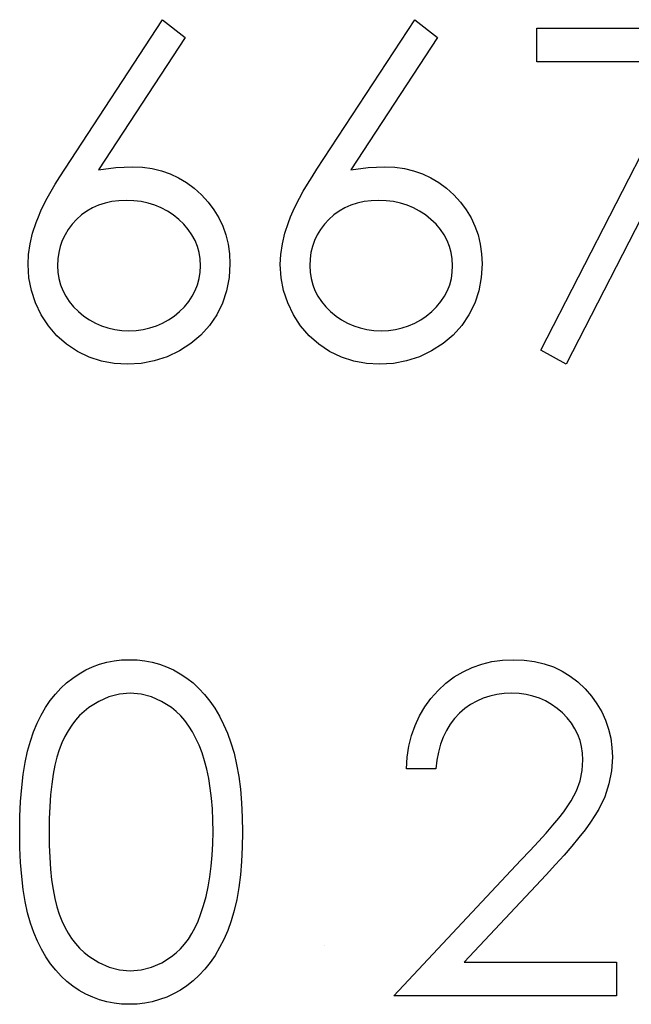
# Model space of a CAD drawing. Header units: inches. Extents: x 1687 to 2505, y -239 to -56.
# Tile 205 of 256: x 1858.481 to 1858.738, y -88.702 to -88.288. Entities that reach past the tile are written whole.
import ezdxf

# ---------------------------------------------------------------- set-up
doc = ezdxf.new("R2010")
doc.units = ezdxf.units.IN
doc.header["$LTSCALE"] = 0.5
doc.header["$MEASUREMENT"] = 0

msp = doc.modelspace()

# ---------------------------------------------------------------- linework, layer by layer
at = {"color": 7, "linetype": 'Continuous'}
for p, q in [((1858.50036, -88.35081), (1858.54149, -88.28793)), ((1858.54149, -88.28793), (1858.55102, -88.29541)), ((1858.60636, -88.35081), (1858.64749, -88.28793)), ((1858.64749, -88.28793), (1858.65701, -88.29541)), ((1858.69872, -88.29147), (1858.78352, -88.29147)), ((1858.69872, -88.3056), (1858.69872, -88.29147)), ((1858.78352, -88.29147), (1858.71109, -88.43279)), ((1858.55102, -88.29541), (1858.51461, -88.35109)), ((1858.65701, -88.29541), (1858.6206, -88.35109)), ((1858.76259, -88.3056), (1858.69872, -88.3056)), ((1858.7004, -88.42691), (1858.76259, -88.3056)), ((1858.49829, -88.35401), (1858.50036, -88.35081)), ((1858.51461, -88.35109), (1858.52189, -88.35009)), ((1858.52189, -88.35009), (1858.52888, -88.34976)), ((1858.52888, -88.34976), (1858.53307, -88.34996)), ((1858.53307, -88.34996), (1858.5371, -88.35051)), ((1858.5371, -88.35051), (1858.54097, -88.35142)), ((1858.54097, -88.35142), (1858.54467, -88.35272)), ((1858.54467, -88.35272), (1858.5482, -88.35437)), ((1858.60429, -88.35401), (1858.60636, -88.35081)), ((1858.6206, -88.35109), (1858.62789, -88.35009)), ((1858.62789, -88.35009), (1858.63487, -88.34976)), ((1858.63487, -88.34976), (1858.63907, -88.34996)), ((1858.63907, -88.34996), (1858.6431, -88.35051)), ((1858.6431, -88.35051), (1858.64696, -88.35142)), ((1858.64696, -88.35142), (1858.65066, -88.35272)), ((1858.65066, -88.35272), (1858.6542, -88.35437)), ((1858.49462, -88.36006), (1858.49636, -88.35711)), ((1858.49636, -88.35711), (1858.49829, -88.35401)), ((1858.5482, -88.35437), (1858.5516, -88.35639)), ((1858.5516, -88.35639), (1858.5548, -88.35879)), ((1858.60062, -88.36006), (1858.60236, -88.35711)), ((1858.60236, -88.35711), (1858.60429, -88.35401)), ((1858.6542, -88.35437), (1858.65759, -88.35639)), ((1858.65759, -88.35639), (1858.66079, -88.35879)), ((1858.49302, -88.36293), (1858.49462, -88.36006)), ((1858.5548, -88.35879), (1858.55786, -88.36155)), ((1858.59902, -88.36293), (1858.60062, -88.36006)), ((1858.66079, -88.35879), (1858.66386, -88.36155)), ((1858.49161, -88.36566), (1858.49302, -88.36293)), ((1858.51731, -88.36503), (1858.51461, -88.36588)), ((1858.52016, -88.36439), (1858.51731, -88.36503)), ((1858.52314, -88.36403), (1858.52016, -88.36439)), ((1858.52628, -88.3639), (1858.52314, -88.36403)), ((1858.52946, -88.36403), (1858.52628, -88.3639)), ((1858.53249, -88.36439), (1858.52946, -88.36403)), ((1858.53542, -88.36503), (1858.53249, -88.36439)), ((1858.53824, -88.36588), (1858.53542, -88.36503)), ((1858.55786, -88.36155), (1858.56065, -88.36459)), ((1858.56065, -88.36459), (1858.56308, -88.36779)), ((1858.59761, -88.36566), (1858.59902, -88.36293)), ((1858.62331, -88.36503), (1858.6206, -88.36588)), ((1858.62615, -88.36439), (1858.62331, -88.36503)), ((1858.62913, -88.36403), (1858.62615, -88.36439)), ((1858.63228, -88.3639), (1858.62913, -88.36403)), ((1858.63545, -88.36403), (1858.63228, -88.3639)), ((1858.63849, -88.36439), (1858.63545, -88.36403)), ((1858.64142, -88.36503), (1858.63849, -88.36439)), ((1858.64423, -88.36588), (1858.64142, -88.36503)), ((1858.66386, -88.36155), (1858.66665, -88.36459)), ((1858.66665, -88.36459), (1858.66907, -88.36779)), ((1858.48927, -88.37077), (1858.49034, -88.36826)), ((1858.49034, -88.36826), (1858.49161, -88.36566)), ((1858.50969, -88.3684), (1858.50746, -88.37002)), ((1858.51207, -88.36702), (1858.50969, -88.3684)), ((1858.51461, -88.36588), (1858.51207, -88.36702)), ((1858.54091, -88.36702), (1858.53824, -88.36588)), ((1858.54348, -88.3684), (1858.54091, -88.36702)), ((1858.54594, -88.37002), (1858.54348, -88.3684)), ((1858.56308, -88.36779), (1858.56512, -88.37116)), ((1858.59526, -88.37077), (1858.59634, -88.36826)), ((1858.59634, -88.36826), (1858.59761, -88.36566)), ((1858.61569, -88.3684), (1858.61345, -88.37002)), ((1858.61806, -88.36702), (1858.61569, -88.3684)), ((1858.6206, -88.36588), (1858.61806, -88.36702)), ((1858.64691, -88.36702), (1858.64423, -88.36588)), ((1858.64948, -88.3684), (1858.64691, -88.36702)), ((1858.65193, -88.37002), (1858.64948, -88.3684)), ((1858.66907, -88.36779), (1858.67112, -88.37116)), ((1858.48687, -88.37773), (1858.48833, -88.37314)), ((1858.48833, -88.37314), (1858.48927, -88.37077)), ((1858.50536, -88.3719), (1858.50348, -88.37394)), ((1858.50746, -88.37002), (1858.50536, -88.3719)), ((1858.54828, -88.3719), (1858.54594, -88.37002)), ((1858.55041, -88.37394), (1858.54828, -88.3719)), ((1858.56512, -88.37116), (1858.56678, -88.37469)), ((1858.59286, -88.37773), (1858.59433, -88.37314)), ((1858.59433, -88.37314), (1858.59526, -88.37077)), ((1858.61136, -88.3719), (1858.60948, -88.37394)), ((1858.61345, -88.37002), (1858.61136, -88.3719)), ((1858.65428, -88.3719), (1858.65193, -88.37002)), ((1858.6564, -88.37394), (1858.65428, -88.3719)), ((1858.67112, -88.37116), (1858.67277, -88.37469)), ((1858.48582, -88.3822), (1858.48687, -88.37773)), ((1858.50185, -88.37612), (1858.50047, -88.37839)), ((1858.50348, -88.37394), (1858.50185, -88.37612)), ((1858.55226, -88.37612), (1858.55041, -88.37394)), ((1858.55383, -88.37839), (1858.55226, -88.37612)), ((1858.56678, -88.37469), (1858.56807, -88.37842)), ((1858.59181, -88.3822), (1858.59286, -88.37773)), ((1858.60785, -88.37612), (1858.60647, -88.37839)), ((1858.60948, -88.37394), (1858.60785, -88.37612)), ((1858.65825, -88.37612), (1858.6564, -88.37394)), ((1858.65983, -88.37839), (1858.65825, -88.37612)), ((1858.67277, -88.37469), (1858.67407, -88.37842)), ((1858.49934, -88.38076), (1858.49846, -88.38325)), ((1858.50047, -88.37839), (1858.49934, -88.38076)), ((1858.55513, -88.38076), (1858.55383, -88.37839)), ((1858.55612, -88.38325), (1858.55513, -88.38076)), ((1858.56807, -88.37842), (1858.56901, -88.38231)), ((1858.60534, -88.38076), (1858.60446, -88.38325)), ((1858.60647, -88.37839), (1858.60534, -88.38076)), ((1858.66113, -88.38076), (1858.65983, -88.37839)), ((1858.66212, -88.38325), (1858.66113, -88.38076)), ((1858.67407, -88.37842), (1858.67501, -88.38231)), ((1858.48518, -88.38659), (1858.48582, -88.3822)), ((1858.49782, -88.38584), (1858.49747, -88.38852)), ((1858.49846, -88.38325), (1858.49782, -88.38584)), ((1858.55681, -88.38584), (1858.55612, -88.38325)), ((1858.55725, -88.38852), (1858.55681, -88.38584)), ((1858.56901, -88.38231), (1858.56957, -88.38637)), ((1858.59118, -88.38659), (1858.59181, -88.3822)), ((1858.60382, -88.38584), (1858.60346, -88.38852)), ((1858.60446, -88.38325), (1858.60382, -88.38584)), ((1858.66281, -88.38584), (1858.66212, -88.38325)), ((1858.66325, -88.38852), (1858.66281, -88.38584)), ((1858.67501, -88.38231), (1858.67556, -88.38637)), ((1858.48496, -88.39084), (1858.48518, -88.38659)), ((1858.49747, -88.38852), (1858.49733, -88.39133)), ((1858.55739, -88.39133), (1858.55725, -88.38852)), ((1858.56957, -88.38637), (1858.56976, -88.39059)), ((1858.59096, -88.39084), (1858.59118, -88.38659)), ((1858.60346, -88.38852), (1858.60332, -88.39133)), ((1858.66339, -88.39133), (1858.66325, -88.38852)), ((1858.67556, -88.38637), (1858.67575, -88.39059)), ((1858.48532, -88.39639), (1858.48496, -88.39084)), ((1858.49733, -88.39133), (1858.49747, -88.39412)), ((1858.49747, -88.39412), (1858.49788, -88.39677)), ((1858.55684, -88.39677), (1858.55725, -88.39412)), ((1858.55725, -88.39412), (1858.55739, -88.39133)), ((1858.56976, -88.39059), (1858.56943, -88.39636)), ((1858.59132, -88.39639), (1858.59096, -88.39084)), ((1858.60332, -88.39133), (1858.60346, -88.39412)), ((1858.60346, -88.39412), (1858.60388, -88.39677)), ((1858.66284, -88.39677), (1858.66325, -88.39412)), ((1858.66325, -88.39412), (1858.66339, -88.39133)), ((1858.67575, -88.39059), (1858.67542, -88.39636)), ((1858.48634, -88.40177), (1858.48532, -88.39639)), ((1858.49788, -88.39677), (1858.49857, -88.39937)), ((1858.55615, -88.39937), (1858.55684, -88.39677)), ((1858.56943, -88.39636), (1858.56838, -88.40185)), ((1858.59234, -88.40177), (1858.59132, -88.39639)), ((1858.60388, -88.39677), (1858.60457, -88.39937)), ((1858.66215, -88.39937), (1858.66284, -88.39677)), ((1858.67542, -88.39636), (1858.67437, -88.40185)), ((1858.48808, -88.40696), (1858.48634, -88.40177)), ((1858.49857, -88.39937), (1858.49954, -88.40182)), ((1858.49954, -88.40182), (1858.50075, -88.4042)), ((1858.55394, -88.4042), (1858.55518, -88.40182)), ((1858.55518, -88.40182), (1858.55615, -88.39937)), ((1858.56838, -88.40185), (1858.56667, -88.40704)), ((1858.59408, -88.40696), (1858.59234, -88.40177)), ((1858.60457, -88.39937), (1858.60553, -88.40182)), ((1858.60553, -88.40182), (1858.60675, -88.4042)), ((1858.65994, -88.4042), (1858.66118, -88.40182)), ((1858.66118, -88.40182), (1858.66215, -88.39937)), ((1858.67437, -88.40185), (1858.67266, -88.40704)), ((1858.49048, -88.41201), (1858.48808, -88.40696)), ((1858.50075, -88.4042), (1858.50227, -88.40643)), ((1858.50227, -88.40643), (1858.50404, -88.40861)), ((1858.55066, -88.40861), (1858.55245, -88.40643)), ((1858.55245, -88.40643), (1858.55394, -88.4042)), ((1858.59648, -88.41201), (1858.59408, -88.40696)), ((1858.60675, -88.4042), (1858.60826, -88.40643)), ((1858.60826, -88.40643), (1858.61003, -88.40861)), ((1858.65665, -88.40861), (1858.65845, -88.40643)), ((1858.65845, -88.40643), (1858.65994, -88.4042)), ((1858.50404, -88.40861), (1858.50611, -88.41066)), ((1858.50611, -88.41066), (1858.50837, -88.41253)), ((1858.54632, -88.41253), (1858.54859, -88.41066)), ((1858.54859, -88.41066), (1858.55066, -88.40861)), ((1858.56667, -88.40704), (1858.56424, -88.41198)), ((1858.61003, -88.40861), (1858.6121, -88.41066)), ((1858.6121, -88.41066), (1858.61437, -88.41253)), ((1858.65232, -88.41253), (1858.65458, -88.41066)), ((1858.65458, -88.41066), (1858.65665, -88.40861)), ((1858.67266, -88.40704), (1858.67023, -88.41198)), ((1858.49349, -88.41667), (1858.49048, -88.41201)), ((1858.50837, -88.41253), (1858.51074, -88.41416)), ((1858.51074, -88.41416), (1858.51323, -88.41554)), ((1858.54149, -88.41554), (1858.54398, -88.41416)), ((1858.54398, -88.41416), (1858.54632, -88.41253)), ((1858.56424, -88.41198), (1858.5612, -88.41651)), ((1858.59949, -88.41667), (1858.59648, -88.41201)), ((1858.61437, -88.41253), (1858.61674, -88.41416)), ((1858.61674, -88.41416), (1858.61922, -88.41554)), ((1858.64749, -88.41554), (1858.64997, -88.41416)), ((1858.64997, -88.41416), (1858.65232, -88.41253)), ((1858.67023, -88.41198), (1858.6672, -88.41651)), ((1858.49705, -88.42079), (1858.49349, -88.41667)), ((1858.51323, -88.41554), (1858.51582, -88.41665)), ((1858.51582, -88.41665), (1858.51853, -88.41753)), ((1858.51853, -88.41753), (1858.52137, -88.41816)), ((1858.52137, -88.41816), (1858.5243, -88.41852)), ((1858.5243, -88.41852), (1858.52736, -88.41866)), ((1858.52736, -88.41866), (1858.53042, -88.41852)), ((1858.53042, -88.41852), (1858.53335, -88.41816)), ((1858.53335, -88.41816), (1858.53619, -88.41753)), ((1858.53619, -88.41753), (1858.5389, -88.41665)), ((1858.5389, -88.41665), (1858.54149, -88.41554)), ((1858.5612, -88.41651), (1858.55756, -88.42054)), ((1858.60305, -88.42079), (1858.59949, -88.41667)), ((1858.61922, -88.41554), (1858.62182, -88.41665)), ((1858.62182, -88.41665), (1858.62452, -88.41753)), ((1858.62452, -88.41753), (1858.62737, -88.41816)), ((1858.62737, -88.41816), (1858.63029, -88.41852)), ((1858.63029, -88.41852), (1858.63336, -88.41866)), ((1858.63336, -88.41866), (1858.63642, -88.41852)), ((1858.63642, -88.41852), (1858.63935, -88.41816)), ((1858.63935, -88.41816), (1858.64219, -88.41753)), ((1858.64219, -88.41753), (1858.64489, -88.41665)), ((1858.64489, -88.41665), (1858.64749, -88.41554)), ((1858.6672, -88.41651), (1858.66355, -88.42054)), ((1858.50111, -88.42435), (1858.49705, -88.42079)), ((1858.55756, -88.42054), (1858.55336, -88.4241)), ((1858.60711, -88.42435), (1858.60305, -88.42079)), ((1858.66355, -88.42054), (1858.65936, -88.4241)), ((1858.50569, -88.42736), (1858.50111, -88.42435)), ((1858.51063, -88.42973), (1858.50569, -88.42736)), ((1858.54856, -88.42716), (1858.5434, -88.42962)), ((1858.55336, -88.4241), (1858.54856, -88.42716)), ((1858.61169, -88.42736), (1858.60711, -88.42435)), ((1858.61663, -88.42973), (1858.61169, -88.42736)), ((1858.65456, -88.42716), (1858.64939, -88.42962)), ((1858.65936, -88.4241), (1858.65456, -88.42716)), ((1858.71109, -88.43279), (1858.7004, -88.42691)), ((1858.51579, -88.43144), (1858.51063, -88.42973)), ((1858.52115, -88.43246), (1858.51579, -88.43144)), ((1858.53801, -88.43139), (1858.53247, -88.43243)), ((1858.5434, -88.42962), (1858.53801, -88.43139)), ((1858.62179, -88.43144), (1858.61663, -88.42973)), ((1858.62715, -88.43246), (1858.62179, -88.43144)), ((1858.64401, -88.43139), (1858.63846, -88.43243)), ((1858.64939, -88.42962), (1858.64401, -88.43139)), ((1858.5267, -88.43279), (1858.52115, -88.43246)), ((1858.53247, -88.43243), (1858.5267, -88.43279)), ((1858.63269, -88.43279), (1858.62715, -88.43246)), ((1858.63846, -88.43243), (1858.63269, -88.43279)), ((1858.5092, -88.56129), (1858.51204, -88.55997)), ((1858.51204, -88.55997), (1858.51499, -88.55889)), ((1858.51499, -88.55889), (1858.518, -88.55804)), ((1858.518, -88.55804), (1858.52109, -88.55743)), ((1858.52109, -88.55743), (1858.52424, -88.55707)), ((1858.52424, -88.55707), (1858.5275, -88.55696)), ((1858.5275, -88.55696), (1858.53078, -88.55707)), ((1858.53078, -88.55707), (1858.53401, -88.55743)), ((1858.53401, -88.55743), (1858.53713, -88.55804)), ((1858.53713, -88.55804), (1858.5402, -88.55889)), ((1858.5402, -88.55889), (1858.54318, -88.55997)), ((1858.54318, -88.55997), (1858.54607, -88.56129)), ((1858.67159, -88.56019), (1858.67564, -88.55878)), ((1858.67564, -88.55878), (1858.67987, -88.55776)), ((1858.67987, -88.55776), (1858.68428, -88.55715)), ((1858.68428, -88.55715), (1858.68889, -88.55696)), ((1858.68889, -88.55696), (1858.69342, -88.55715)), ((1858.69342, -88.55715), (1858.69775, -88.55773)), ((1858.69775, -88.55773), (1858.70184, -88.55867)), ((1858.70184, -88.55867), (1858.70573, -88.56)), ((1858.70573, -88.56), (1858.70938, -88.56174)), ((1858.5037, -88.56466), (1858.50641, -88.56287)), ((1858.50641, -88.56287), (1858.5092, -88.56129)), ((1858.54607, -88.56129), (1858.54892, -88.56287)), ((1858.54892, -88.56287), (1858.55165, -88.56469)), ((1858.66057, -88.56684), (1858.66408, -88.56422)), ((1858.66408, -88.56422), (1858.66775, -88.56201)), ((1858.66775, -88.56201), (1858.67159, -88.56019)), ((1858.70938, -88.56174), (1858.7128, -88.56383)), ((1858.7128, -88.56383), (1858.71603, -88.56629)), ((1858.49868, -88.56894), (1858.50111, -88.5667)), ((1858.50111, -88.5667), (1858.5037, -88.56466)), ((1858.55165, -88.56469), (1858.55427, -88.56673)), ((1858.55427, -88.56673), (1858.55678, -88.56905)), ((1858.65729, -88.56988), (1858.66057, -88.56684)), ((1858.71603, -88.56629), (1858.71901, -88.56916)), ((1858.49429, -88.57413), (1858.49642, -88.57143)), ((1858.49642, -88.57143), (1858.49868, -88.56894)), ((1858.52336, -88.57148), (1858.51891, -88.57258)), ((1858.52791, -88.57109), (1858.52336, -88.57148)), ((1858.53241, -88.57148), (1858.52791, -88.57109)), ((1858.5368, -88.57258), (1858.53241, -88.57148)), ((1858.55678, -88.56905), (1858.55913, -88.57159)), ((1858.55913, -88.57159), (1858.56134, -88.57435)), ((1858.65428, -88.57322), (1858.65729, -88.56988)), ((1858.67898, -88.57228), (1858.67617, -88.57319)), ((1858.68194, -88.57162), (1858.67898, -88.57228)), ((1858.68503, -88.57123), (1858.68194, -88.57162)), ((1858.68826, -88.57109), (1858.68503, -88.57123)), ((1858.69135, -88.57123), (1858.68826, -88.57109)), ((1858.6943, -88.57162), (1858.69135, -88.57123)), ((1858.69712, -88.57225), (1858.6943, -88.57162)), ((1858.69985, -88.57316), (1858.69712, -88.57225)), ((1858.71901, -88.56916), (1858.72171, -88.57228)), ((1858.72171, -88.57228), (1858.72403, -88.57554)), ((1858.4923, -88.57708), (1858.49429, -88.57413)), ((1858.51463, -88.57449), (1858.51047, -88.57711)), ((1858.51891, -88.57258), (1858.51463, -88.57449)), ((1858.54105, -88.57449), (1858.5368, -88.57258)), ((1858.54522, -88.57711), (1858.54105, -88.57449)), ((1858.56134, -88.57435), (1858.56341, -88.57739)), ((1858.65166, -88.57678), (1858.65428, -88.57322)), ((1858.67095, -88.57579), (1858.66855, -88.5775)), ((1858.67349, -88.57435), (1858.67095, -88.57579)), ((1858.67617, -88.57319), (1858.67349, -88.57435)), ((1858.70245, -88.57432), (1858.69985, -88.57316)), ((1858.7049, -88.57573), (1858.70245, -88.57432)), ((1858.70725, -88.57741), (1858.7049, -88.57573)), ((1858.72403, -88.57554), (1858.72602, -88.57893)), ((1858.48877, -88.58363), (1858.49045, -88.58023)), ((1858.49045, -88.58023), (1858.4923, -88.57708)), ((1858.50663, -88.58045), (1858.50489, -88.58241)), ((1858.50848, -88.57868), (1858.50663, -88.58045)), ((1858.51047, -88.57711), (1858.50848, -88.57868)), ((1858.54721, -88.57871), (1858.54522, -88.57711)), ((1858.54908, -88.58053), (1858.54721, -88.57871)), ((1858.55088, -88.58258), (1858.54908, -88.58053)), ((1858.56341, -88.57739), (1858.56534, -88.58064)), ((1858.56534, -88.58064), (1858.56711, -88.58415)), ((1858.64757, -88.58459), (1858.64942, -88.58059)), ((1858.64942, -88.58059), (1858.65166, -88.57678)), ((1858.66629, -88.57946), (1858.66422, -88.58164)), ((1858.66855, -88.5775), (1858.66629, -88.57946)), ((1858.70949, -88.57935), (1858.70725, -88.57741)), ((1858.71153, -88.58147), (1858.70949, -88.57935)), ((1858.72602, -88.57893), (1858.72765, -88.58244)), ((1858.48725, -88.58724), (1858.48877, -88.58363)), ((1858.50329, -88.58454), (1858.5018, -88.58683)), ((1858.50489, -88.58241), (1858.50329, -88.58454)), ((1858.55253, -88.58484), (1858.55088, -88.58258)), ((1858.55408, -88.58732), (1858.55253, -88.58484)), ((1858.56711, -88.58415), (1858.56876, -88.5879)), ((1858.64608, -88.58884), (1858.64757, -88.58459)), ((1858.66239, -88.58404), (1858.66079, -88.58666)), ((1858.66422, -88.58164), (1858.66239, -88.58404)), ((1858.71327, -88.58368), (1858.71153, -88.58147)), ((1858.71476, -88.58597), (1858.71327, -88.58368)), ((1858.72765, -88.58244), (1858.72889, -88.58611)), ((1858.4859, -88.59116), (1858.48725, -88.58724)), ((1858.5018, -88.58683), (1858.50042, -88.58931)), ((1858.55552, -88.59003), (1858.55408, -88.58732)), ((1858.56876, -88.5879), (1858.57023, -88.59193)), ((1858.645, -88.59329), (1858.64608, -88.58884)), ((1858.66079, -88.58666), (1858.65941, -88.58948)), ((1858.716, -88.5884), (1858.71476, -88.58597)), ((1858.71694, -88.59091), (1858.716, -88.5884)), ((1858.72889, -88.58611), (1858.7298, -88.58992)), ((1858.48471, -88.59547), (1858.4859, -88.59116)), ((1858.49918, -88.59196), (1858.49805, -88.5948)), ((1858.50042, -88.58931), (1858.49918, -88.59196)), ((1858.55684, -88.59293), (1858.55552, -88.59003)), ((1858.55805, -88.59607), (1858.55684, -88.59293)), ((1858.57023, -88.59193), (1858.57153, -88.5963)), ((1858.65828, -88.59251), (1858.6574, -88.59577)), ((1858.65941, -88.58948), (1858.65828, -88.59251)), ((1858.7176, -88.59351), (1858.71694, -88.59091)), ((1858.7298, -88.58992), (1858.73033, -88.59384)), ((1858.48369, -88.60016), (1858.48471, -88.59547)), ((1858.49805, -88.5948), (1858.49705, -88.5979)), ((1858.55913, -88.59944), (1858.55805, -88.59607)), ((1858.57153, -88.5963), (1858.5726, -88.60099)), ((1858.64429, -88.59798), (1858.645, -88.59329)), ((1858.6574, -88.59577), (1858.65674, -88.59922)), ((1858.71802, -88.59621), (1858.7176, -88.59351)), ((1858.71815, -88.59903), (1858.71802, -88.59621)), ((1858.73033, -88.59384), (1858.73052, -88.59792)), ((1858.48289, -88.60524), (1858.48369, -88.60016)), ((1858.4962, -88.60135), (1858.49545, -88.60513)), ((1858.49705, -88.5979), (1858.4962, -88.60135)), ((1858.5601, -88.60303), (1858.55913, -88.59944)), ((1858.5726, -88.60099), (1858.57348, -88.60601)), ((1858.64396, -88.60289), (1858.64429, -88.59798)), ((1858.65674, -88.59922), (1858.65632, -88.60289)), ((1858.71785, -88.6035), (1858.71815, -88.59903)), ((1858.73052, -88.59792), (1858.73016, -88.60367)), ((1858.48226, -88.6107), (1858.48289, -88.60524)), ((1858.49545, -88.60513), (1858.49487, -88.6093)), ((1858.56087, -88.60684), (1858.5601, -88.60303)), ((1858.65632, -88.60289), (1858.64396, -88.60289)), ((1858.71694, -88.60783), (1858.71785, -88.6035)), ((1858.73016, -88.60367), (1858.72908, -88.60921)), ((1858.49487, -88.6093), (1858.4944, -88.6138)), ((1858.56153, -88.6109), (1858.56087, -88.60684)), ((1858.57348, -88.60601), (1858.57417, -88.61137)), ((1858.71539, -88.61208), (1858.71694, -88.60783)), ((1858.72908, -88.60921), (1858.72732, -88.61457)), ((1858.48179, -88.61658), (1858.48226, -88.6107)), ((1858.4944, -88.6138), (1858.49407, -88.61863)), ((1858.56203, -88.61518), (1858.56153, -88.6109)), ((1858.57417, -88.61137), (1858.57467, -88.61708)), ((1858.71324, -88.61623), (1858.71539, -88.61208)), ((1858.48151, -88.62282), (1858.48179, -88.61658)), ((1858.56242, -88.61968), (1858.56203, -88.61518)), ((1858.57467, -88.61708), (1858.57495, -88.6231)), ((1858.71183, -88.61841), (1858.71324, -88.61623)), ((1858.72732, -88.61457), (1858.72481, -88.61976)), ((1858.49407, -88.61863), (1858.49385, -88.62384)), ((1858.56261, -88.62442), (1858.56242, -88.61968)), ((1858.70797, -88.62357), (1858.71009, -88.62086)), ((1858.71009, -88.62086), (1858.71183, -88.61841)), ((1858.72481, -88.61976), (1858.7232, -88.62241)), ((1858.48143, -88.62945), (1858.48151, -88.62282)), ((1858.49385, -88.62384), (1858.49379, -88.62939)), ((1858.56269, -88.62939), (1858.56261, -88.62442)), ((1858.57495, -88.6231), (1858.57506, -88.62945)), ((1858.70551, -88.62658), (1858.70797, -88.62357)), ((1858.72127, -88.62531), (1858.71901, -88.62843)), ((1858.7232, -88.62241), (1858.72127, -88.62531)), ((1858.48151, -88.63602), (1858.48143, -88.62945)), ((1858.49379, -88.62939), (1858.49385, -88.63491)), ((1858.56261, -88.63436), (1858.56269, -88.62939)), ((1858.57506, -88.62945), (1858.57495, -88.63577)), ((1858.69952, -88.63337), (1858.7027, -88.62983)), ((1858.7027, -88.62983), (1858.70551, -88.62658)), ((1858.71901, -88.62843), (1858.71641, -88.63174)), ((1858.56236, -88.63916), (1858.56261, -88.63436)), ((1858.69599, -88.63718), (1858.69952, -88.63337)), ((1858.71641, -88.63174), (1858.71346, -88.63533)), ((1858.48179, -88.64223), (1858.48151, -88.63602)), ((1858.49385, -88.63491), (1858.49407, -88.6401)), ((1858.57495, -88.63577), (1858.57467, -88.64176)), ((1858.6921, -88.64126), (1858.69599, -88.63718)), ((1858.71346, -88.63533), (1858.7102, -88.63911)), ((1858.48226, -88.64808), (1858.48179, -88.64223)), ((1858.49407, -88.6401), (1858.4944, -88.64496)), ((1858.56195, -88.64377), (1858.56236, -88.63916)), ((1858.57467, -88.64176), (1858.57417, -88.64744)), ((1858.63866, -88.69829), (1858.6921, -88.64126)), ((1858.7102, -88.63911), (1858.70659, -88.64311)), ((1858.4944, -88.64496), (1858.49484, -88.64943)), ((1858.56139, -88.64819), (1858.56195, -88.64377)), ((1858.70659, -88.64311), (1858.70264, -88.64736)), ((1858.48292, -88.65352), (1858.48226, -88.64808)), ((1858.49484, -88.64943), (1858.49545, -88.65357)), ((1858.56065, -88.65241), (1858.56139, -88.64819)), ((1858.57417, -88.64744), (1858.57351, -88.65277)), ((1858.70264, -88.64736), (1858.66816, -88.68416)), ((1858.48375, -88.6586), (1858.48292, -88.65352)), ((1858.49545, -88.65357), (1858.49617, -88.65738)), ((1858.55977, -88.65647), (1858.56065, -88.65241)), ((1858.57351, -88.65277), (1858.57263, -88.65777)), ((1858.48474, -88.66332), (1858.48375, -88.6586)), ((1858.49617, -88.65738), (1858.49702, -88.66083)), ((1858.55869, -88.66034), (1858.55977, -88.65647)), ((1858.57263, -88.65777), (1858.57155, -88.66243)), ((1858.48596, -88.66765), (1858.48474, -88.66332)), ((1858.49702, -88.66083), (1858.49802, -88.66392)), ((1858.55747, -88.66403), (1858.55869, -88.66034)), ((1858.57155, -88.66243), (1858.57031, -88.66679)), ((1858.48734, -88.6716), (1858.48596, -88.66765)), ((1858.49802, -88.66392), (1858.49915, -88.66677)), ((1858.49915, -88.66677), (1858.50039, -88.66942)), ((1858.55516, -88.66958), (1858.55637, -88.6669)), ((1858.55637, -88.6669), (1858.55747, -88.66403)), ((1858.57031, -88.66679), (1858.56885, -88.6708)), ((1858.48888, -88.67524), (1858.48734, -88.6716)), ((1858.50039, -88.66942), (1858.50174, -88.6719)), ((1858.50174, -88.6719), (1858.50323, -88.67419)), ((1858.5538, -88.67209), (1858.55516, -88.66958)), ((1858.56885, -88.6708), (1858.56722, -88.67452)), ((1858.49059, -88.67866), (1858.48888, -88.67524)), ((1858.50323, -88.67419), (1858.50486, -88.67632)), ((1858.55074, -88.67651), (1858.55234, -88.67439)), ((1858.55234, -88.67439), (1858.5538, -88.67209)), ((1858.56722, -88.67452), (1858.56545, -88.678)), ((1858.49244, -88.68184), (1858.49059, -88.67866)), ((1858.50486, -88.67632), (1858.5066, -88.67828)), ((1858.5066, -88.67828), (1858.50848, -88.68004)), ((1858.50848, -88.68004), (1858.51047, -88.68164)), ((1858.54721, -88.68021), (1858.54903, -88.67847)), ((1858.54903, -88.67847), (1858.55074, -88.67651)), ((1858.56545, -88.678), (1858.56355, -88.68126)), ((1858.60951, -88.67709), (1858.60951, -88.67709)), ((1858.49443, -88.68476), (1858.49244, -88.68184)), ((1858.51047, -88.68164), (1858.51466, -88.68429)), ((1858.51466, -88.68429), (1858.51897, -88.68617)), ((1858.54113, -88.68438), (1858.54525, -88.68178)), ((1858.54525, -88.68178), (1858.54721, -88.68021)), ((1858.56148, -88.68429), (1858.55927, -88.68708)), ((1858.56355, -88.68126), (1858.56148, -88.68429)), ((1858.66816, -88.68416), (1858.73229, -88.68416)), ((1858.73229, -88.68416), (1858.73229, -88.69829)), ((1858.49655, -88.6875), (1858.49443, -88.68476)), ((1858.49882, -88.68998), (1858.49655, -88.6875)), ((1858.51897, -88.68617), (1858.52339, -88.6873)), ((1858.52339, -88.6873), (1858.52791, -88.68769)), ((1858.52791, -88.68769), (1858.53247, -88.68733)), ((1858.53247, -88.68733), (1858.53688, -88.6862)), ((1858.53688, -88.6862), (1858.54113, -88.68438)), ((1858.55927, -88.68708), (1858.5569, -88.68962)), ((1858.50125, -88.69222), (1858.49882, -88.68998)), ((1858.50381, -88.69423), (1858.50125, -88.69222)), ((1858.55438, -88.69194), (1858.55173, -88.69401)), ((1858.5569, -88.68962), (1858.55438, -88.69194)), ((1858.50649, -88.696), (1858.50381, -88.69423)), ((1858.50925, -88.69754), (1858.50649, -88.696)), ((1858.54897, -88.69583), (1858.54613, -88.69743)), ((1858.55173, -88.69401), (1858.54897, -88.69583)), ((1858.5121, -88.69887), (1858.50925, -88.69754)), ((1858.51502, -88.69992), (1858.5121, -88.69887)), ((1858.518, -88.70075), (1858.51502, -88.69992)), ((1858.52109, -88.70135), (1858.518, -88.70075)), ((1858.53716, -88.70072), (1858.53401, -88.70133)), ((1858.54022, -88.69986), (1858.53716, -88.70072)), ((1858.5432, -88.69876), (1858.54022, -88.69986)), ((1858.54613, -88.69743), (1858.5432, -88.69876)), ((1858.73229, -88.69829), (1858.63866, -88.69829)), ((1858.52424, -88.70171), (1858.52109, -88.70135)), ((1858.5275, -88.70182), (1858.52424, -88.70171)), ((1858.53078, -88.70171), (1858.5275, -88.70182)), ((1858.53401, -88.70133), (1858.53078, -88.70171))]:
    msp.add_line(p, q, dxfattribs=at)

doc.saveas('drawing.dxf')
